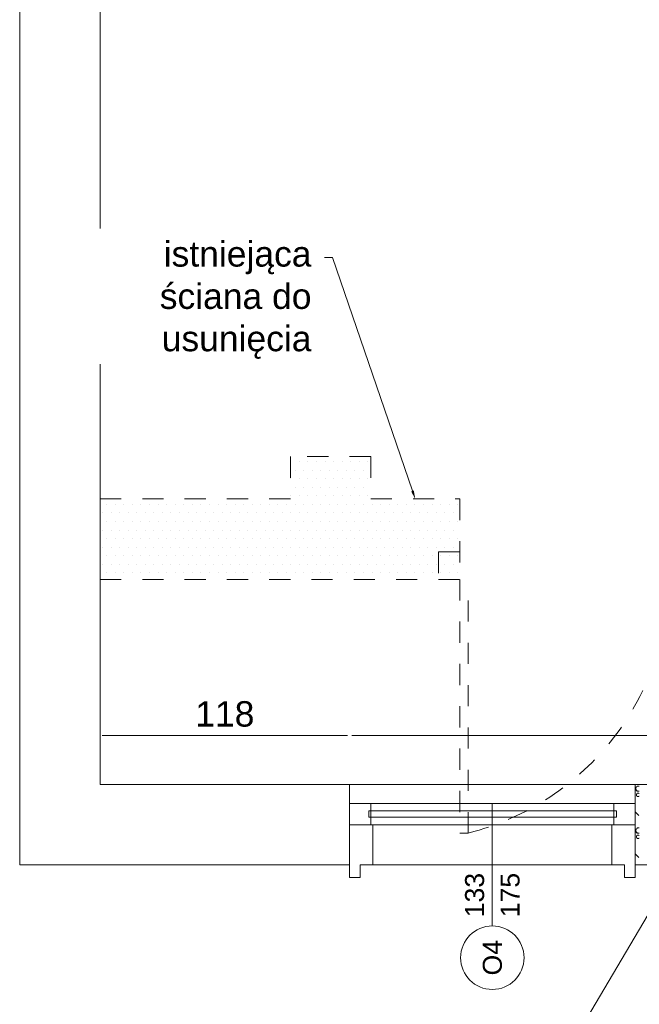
# Model space of a CAD drawing. Header units: millimetres. Extents: x -2274 to 12297, y -16157 to 26321.
# Tile 85 of 256: x -2181 to -1888, y -3863 to -3397. Entities that reach past the tile are written whole.
import ezdxf
from ezdxf.enums import TextEntityAlignment as Align

# ---------------------------------------------------------------- set-up
doc = ezdxf.new("R2010")
doc.units = ezdxf.units.MM
doc.linetypes.add('4002', pattern=[2, 1, -1])
for name, color, linetype in [('- niebieska cienka - izolacja', 120, 'Continuous'), ('- niebieska gruba', 161, 'Continuous'), ('_PROJEKTOWANE', 5, 'Continuous'), ('PROJEKTOWANE', 5, 'Continuous')]:
    doc.layers.add(name, color=color, linetype=linetype)
doc.layers.add('-ŚCIANY DZIAŁOWE', color=3, linetype='Continuous', lineweight=35)
doc.layers.add('-ŚCIANY NOŚNE', color=4, linetype='Continuous', lineweight=53)
doc.layers.add('DO USU', color=7, linetype='Continuous', true_color=0x969696)
doc.layers.add('ISTN. BUD', color=253, linetype='Continuous', true_color=0x828282)
doc.styles.add('ARIAL', font='arial.ttf', dxfattribs={"height": 0.5})
doc.styles.get("Standard").update_dxf_attribs({"font": 'arial.ttf'})

msp = doc.modelspace()

# ---------------------------------------------------------------- linework, layer by layer
at = {"layer": '- niebieska cienka - izolacja', "color": 253, "linetype": 'ByBlock', "lineweight": 13}
for p, q in [((-2033.01, -3509.91), (-2041.01, -3509.91)), ((-1995.25, -3620.22), (-2033.01, -3509.91)), ((-1872.04, -3800.44), (-1917.12, -3876.71))]:
    msp.add_line(p, q, dxfattribs=at)
at = {"layer": '- niebieska cienka - izolacja', "color": 253, "linetype": 'Continuous', "lineweight": 13}
for p, q in [((-1889.59, -3760.51), (-1889.59, -3760.31)), ((-1889.59, -3760.31), (-1889.39, -3760.31)), ((-1889.59, -3760.71), (-1889.59, -3760.51)), ((-1889.59, -3760.91), (-1889.59, -3760.71)), ((-1889.59, -3761.11), (-1889.59, -3760.91)), ((-1889.39, -3760.31), (-1889.39, -3760.11)), ((-1889.39, -3760.11), (-1889.19, -3760.11)), ((-1889.19, -3760.11), (-1889.19, -3759.91)), ((-1889.19, -3759.91), (-1888.99, -3759.91)), ((-1888.99, -3759.91), (-1888.99, -3759.71)), ((-1888.99, -3759.71), (-1888.79, -3759.71)), ((-1888.79, -3759.71), (-1888.59, -3759.71)), ((-1888.59, -3759.71), (-1888.39, -3759.71)), ((-1888.39, -3759.71), (-1888.19, -3759.71)), ((-1888.19, -3759.71), (-1887.99, -3759.71)), ((-1890, -3761.11), (-1889, -3762.11)), ((-1890, -3761.11), (-1889, -3762.11)), ((-1889.59, -3761.31), (-1889.59, -3761.11)), ((-1889.59, -3761.51), (-1889.59, -3761.31)), ((-1889.59, -3761.51), (-1889.39, -3761.51)), ((-1889.39, -3761.71), (-1889.39, -3761.51)), ((-1889.39, -3761.71), (-1889.19, -3761.71)), ((-1889.39, -3763.71), (-1889.39, -3763.51)), ((-1889.39, -3763.51), (-1889.19, -3763.51)), ((-1889.39, -3763.91), (-1889.39, -3763.71)), ((-1889.39, -3764.11), (-1889.39, -3763.91)), ((-1889.39, -3764.31), (-1889.39, -3764.11)), ((-1889.39, -3764.31), (-1889.19, -3764.31)), ((-1889.19, -3761.91), (-1889.19, -3761.71)), ((-1889.19, -3761.91), (-1888.99, -3761.91)), ((-1889.19, -3763.31), (-1888.99, -3763.31)), ((-1889.19, -3763.51), (-1889.19, -3763.31)), ((-1889.19, -3764.51), (-1889.19, -3764.31)), ((-1889.19, -3764.51), (-1888.99, -3764.51)), ((-1888.99, -3762.11), (-1888.99, -3761.91)), ((-1888.99, -3762.11), (-1888.79, -3762.11)), ((-1888.99, -3763.31), (-1888.99, -3763.11)), ((-1888.99, -3763.11), (-1888.79, -3763.11)), ((-1888.99, -3764.71), (-1888.99, -3764.51)), ((-1888.99, -3764.71), (-1888.79, -3764.71)), ((-1888.79, -3762.11), (-1888.59, -3762.11)), ((-1888.79, -3763.11), (-1888.59, -3763.11)), ((-1888.79, -3764.71), (-1888.59, -3764.71)), ((-1888.59, -3762.11), (-1888.39, -3762.11)), ((-1888.59, -3763.11), (-1888.39, -3763.11)), ((-1888.59, -3764.71), (-1888.39, -3764.71)), ((-1888.39, -3762.11), (-1888.19, -3762.11)), ((-1888.39, -3763.11), (-1888.19, -3763.11)), ((-1888.39, -3764.71), (-1888.19, -3764.71)), ((-1888.19, -3762.11), (-1887.99, -3762.11)), ((-1888.19, -3763.31), (-1888.19, -3763.11)), ((-1888.19, -3763.31), (-1887.99, -3763.31)), ((-1888.19, -3764.51), (-1887.99, -3764.51)), ((-1888.19, -3764.71), (-1888.19, -3764.51)), ((-1890, -3771.91), (-1888.2, -3773.71)), ((-1890, -3771.91), (-1888.2, -3773.71)), ((-1888.99, -3779.71), (-1888.99, -3779.51)), ((-1888.99, -3779.51), (-1888.79, -3779.51)), ((-1888.79, -3779.51), (-1888.59, -3779.51)), ((-1888.59, -3779.51), (-1888.39, -3779.51)), ((-1888.39, -3779.51), (-1888.19, -3779.51)), ((-1888.19, -3779.51), (-1887.99, -3779.51)), ((-1890, -3780.91), (-1889, -3781.91)), ((-1890, -3780.91), (-1889, -3781.91)), ((-1889.59, -3780.31), (-1889.59, -3780.11)), ((-1889.59, -3780.11), (-1889.39, -3780.11)), ((-1889.59, -3780.51), (-1889.59, -3780.31)), ((-1889.59, -3780.71), (-1889.59, -3780.51)), ((-1889.59, -3780.91), (-1889.59, -3780.71)), ((-1889.59, -3781.11), (-1889.59, -3780.91)), ((-1889.59, -3781.31), (-1889.59, -3781.11)), ((-1889.59, -3781.31), (-1889.39, -3781.31)), ((-1889.39, -3780.11), (-1889.39, -3779.91)), ((-1889.39, -3779.91), (-1889.19, -3779.91)), ((-1889.39, -3781.51), (-1889.39, -3781.31)), ((-1889.39, -3781.51), (-1889.19, -3781.51)), ((-1889.39, -3783.51), (-1889.39, -3783.31)), ((-1889.39, -3783.31), (-1889.19, -3783.31)), ((-1889.39, -3783.71), (-1889.39, -3783.51)), ((-1889.39, -3783.91), (-1889.39, -3783.71)), ((-1889.39, -3784.11), (-1889.39, -3783.91)), ((-1889.39, -3784.11), (-1889.19, -3784.11)), ((-1889.19, -3779.91), (-1889.19, -3779.71)), ((-1889.19, -3779.71), (-1888.99, -3779.71)), ((-1889.19, -3781.71), (-1889.19, -3781.51)), ((-1889.19, -3781.71), (-1888.99, -3781.71)), ((-1889.19, -3783.11), (-1888.99, -3783.11)), ((-1889.19, -3783.31), (-1889.19, -3783.11)), ((-1889.19, -3784.31), (-1889.19, -3784.11)), ((-1888.99, -3781.91), (-1888.99, -3781.71)), ((-1888.99, -3781.91), (-1888.79, -3781.91)), ((-1888.99, -3783.11), (-1888.99, -3782.91)), ((-1888.99, -3782.91), (-1888.79, -3782.91)), ((-1888.79, -3781.91), (-1888.59, -3781.91)), ((-1888.79, -3782.91), (-1888.59, -3782.91)), ((-1888.59, -3781.91), (-1888.39, -3781.91)), ((-1888.59, -3782.91), (-1888.39, -3782.91)), ((-1888.39, -3781.91), (-1888.19, -3781.91)), ((-1888.39, -3782.91), (-1888.19, -3782.91)), ((-1888.19, -3781.91), (-1887.99, -3781.91)), ((-1888.19, -3783.11), (-1888.19, -3782.91)), ((-1888.19, -3783.11), (-1887.99, -3783.11)), ((-1889.19, -3784.31), (-1888.99, -3784.31)), ((-1888.99, -3784.51), (-1888.99, -3784.31)), ((-1888.99, -3784.51), (-1888.79, -3784.51)), ((-1888.79, -3784.51), (-1888.59, -3784.51)), ((-1888.59, -3784.51), (-1888.39, -3784.51)), ((-1888.39, -3784.51), (-1888.19, -3784.51)), ((-1888.19, -3784.31), (-1887.99, -3784.31)), ((-1888.19, -3784.51), (-1888.19, -3784.31)), ((-1890, -3791.71), (-1888.2, -3793.51)), ((-1890, -3791.71), (-1888.2, -3793.51))]:
    msp.add_line(p, q, dxfattribs=at)
at = {"layer": '- niebieska cienka - izolacja', "color": 253, "lineweight": 13}
msp.add_solid([(-1994.62, -3620), (-1993.95, -3624), (-1995.88, -3620.43)], dxfattribs=at)
at = {"layer": '- niebieska gruba', "color": 253, "lineweight": 13}
for p, q in [((-1890, -3759), (-1850, -3759)), ((-1890, -3759), (-1890, -3797)), ((-1890, -3778), (-1890, -3775)), ((-1890, -3797), (-1850, -3797))]:
    msp.add_line(p, q, dxfattribs=at)
at = {"layer": '-ŚCIANY DZIAŁOWE', "color": 253, "lineweight": 13}
msp.add_line((-2014, -3778), (-2025, -3778), dxfattribs=at)
at = {"layer": '-ŚCIANY NOŚNE', "color": 253, "lineweight": 13}
for p, q in [((-2181, -3188), (-2181, -3797)), ((-2143, -3274), (-2143, -3624)), ((-2143, -3624), (-2143, -3662)), ((-2143, -3662), (-2143, -3759)), ((-2143, -3759), (-2143, -3662)), ((-2025, -3759), (-2143, -3759)), ((-2025, -3797), (-2025, -3759)), ((-2025, -3759), (-2025, -3797)), ((-2025, -3759), (-2025, -3797)), ((-2181, -3797), (-2143, -3797)), ((-2143, -3797), (-2025, -3797))]:
    msp.add_line(p, q, dxfattribs=at)
at = {"layer": '_PROJEKTOWANE', "color": 253, "lineweight": 13}
for p, q in [((-2142, -3735.82), (-2026, -3735.82)), ((-2024, -3735.82), (-1701, -3735.82))]:
    msp.add_line(p, q, dxfattribs=at)
at = {"layer": 'DO USU', "color": 253, "linetype": '4002', "lineweight": 13, "ltscale": 10}
for p, q in [((-2053, -3604), (-2053, -3624)), ((-2015, -3604), (-2053, -3604)), ((-2015, -3604), (-2015, -3624)), ((-2143, -3624), (-2053, -3624)), ((-2015, -3624), (-1972.9, -3624)), ((-1972.9, -3624), (-1972.9, -3662)), ((-1972.9, -3649), (-1982.9, -3649)), ((-1982.9, -3649), (-1982.9, -3662)), ((-1972.9, -3649), (-1982.9, -3649)), ((-1982.9, -3649), (-1982.9, -3662)), ((-2143, -3662), (-1972.9, -3662)), ((-1972.9, -3662), (-1972.9, -3782)), ((-1968.9, -3782), (-1968.9, -3662)), ((-1972.9, -3782), (-1968.9, -3782))]:
    msp.add_line(p, q, dxfattribs=at)
msp.add_arc((-1999.93, -3659.61), 126.2, 284.2335, 0.197, dxfattribs=at)
at = {"layer": 'ISTN. BUD', "color": 253, "linetype": 'Continuous', "lineweight": 13}
for p, q in [((-2052.8, -3606.31), (-2052.8, -3606.31)), ((-2048.75, -3606.31), (-2048.75, -3606.31)), ((-2044.71, -3606.31), (-2044.71, -3606.31)), ((-2040.66, -3606.31), (-2040.66, -3606.31)), ((-2036.61, -3606.31), (-2036.61, -3606.31)), ((-2032.56, -3606.31), (-2032.56, -3606.31)), ((-2028.51, -3606.31), (-2028.51, -3606.31)), ((-2024.47, -3606.31), (-2024.47, -3606.31)), ((-2020.42, -3606.31), (-2020.42, -3606.31)), ((-2016.37, -3606.31), (-2016.37, -3606.31)), ((-2050.78, -3610.36), (-2050.78, -3610.36)), ((-2046.73, -3610.36), (-2046.73, -3610.36)), ((-2042.68, -3610.36), (-2042.68, -3610.36)), ((-2038.63, -3610.36), (-2038.63, -3610.36)), ((-2034.59, -3610.36), (-2034.59, -3610.36)), ((-2030.54, -3610.36), (-2030.54, -3610.36)), ((-2026.49, -3610.36), (-2026.49, -3610.36)), ((-2022.44, -3610.36), (-2022.44, -3610.36)), ((-2018.39, -3610.36), (-2018.39, -3610.36)), ((-2052.8, -3614.41), (-2052.8, -3614.41)), ((-2048.75, -3614.41), (-2048.75, -3614.41)), ((-2044.71, -3614.41), (-2044.71, -3614.41)), ((-2040.66, -3614.41), (-2040.66, -3614.41)), ((-2036.61, -3614.41), (-2036.61, -3614.41)), ((-2032.56, -3614.41), (-2032.56, -3614.41)), ((-2028.51, -3614.41), (-2028.51, -3614.41)), ((-2024.47, -3614.41), (-2024.47, -3614.41)), ((-2020.42, -3614.41), (-2020.42, -3614.41)), ((-2016.37, -3614.41), (-2016.37, -3614.41)), ((-2050.78, -3618.46), (-2050.78, -3618.46)), ((-2046.73, -3618.46), (-2046.73, -3618.46)), ((-2042.68, -3618.46), (-2042.68, -3618.46)), ((-2038.63, -3618.46), (-2038.63, -3618.46)), ((-2034.59, -3618.46), (-2034.59, -3618.46)), ((-2030.54, -3618.46), (-2030.54, -3618.46)), ((-2026.49, -3618.46), (-2026.49, -3618.46)), ((-2022.44, -3618.46), (-2022.44, -3618.46)), ((-2018.39, -3618.46), (-2018.39, -3618.46)), ((-2052.8, -3622.51), (-2052.8, -3622.51)), ((-2048.75, -3622.51), (-2048.75, -3622.51)), ((-2044.71, -3622.51), (-2044.71, -3622.51)), ((-2040.66, -3622.51), (-2040.66, -3622.51)), ((-2036.61, -3622.51), (-2036.61, -3622.51)), ((-2032.56, -3622.51), (-2032.56, -3622.51)), ((-2028.51, -3622.51), (-2028.51, -3622.51)), ((-2024.47, -3622.51), (-2024.47, -3622.51)), ((-2020.42, -3622.51), (-2020.42, -3622.51)), ((-2016.37, -3622.51), (-2016.37, -3622.51)), ((-2141.86, -3630.6), (-2141.86, -3630.6)), ((-2139.84, -3626.56), (-2139.84, -3626.56)), ((-2137.81, -3630.6), (-2137.81, -3630.6)), ((-2135.79, -3626.56), (-2135.79, -3626.56)), ((-2133.76, -3630.6), (-2133.76, -3630.6)), ((-2131.74, -3626.56), (-2131.74, -3626.56)), ((-2129.72, -3630.6), (-2129.72, -3630.6)), ((-2127.69, -3626.56), (-2127.69, -3626.56)), ((-2125.67, -3630.6), (-2125.67, -3630.6)), ((-2123.64, -3626.56), (-2123.64, -3626.56)), ((-2121.62, -3630.6), (-2121.62, -3630.6)), ((-2119.6, -3626.56), (-2119.6, -3626.56)), ((-2117.57, -3630.6), (-2117.57, -3630.6)), ((-2115.55, -3626.56), (-2115.55, -3626.56)), ((-2113.52, -3630.6), (-2113.52, -3630.6)), ((-2111.5, -3626.56), (-2111.5, -3626.56)), ((-2109.48, -3630.6), (-2109.48, -3630.6)), ((-2107.45, -3626.56), (-2107.45, -3626.56)), ((-2105.43, -3630.6), (-2105.43, -3630.6)), ((-2103.4, -3626.56), (-2103.4, -3626.56)), ((-2101.38, -3630.6), (-2101.38, -3630.6)), ((-2099.36, -3626.56), (-2099.36, -3626.56)), ((-2097.33, -3630.6), (-2097.33, -3630.6)), ((-2095.31, -3626.56), (-2095.31, -3626.56)), ((-2093.28, -3630.6), (-2093.28, -3630.6)), ((-2091.26, -3626.56), (-2091.26, -3626.56)), ((-2089.24, -3630.6), (-2089.24, -3630.6)), ((-2087.21, -3626.56), (-2087.21, -3626.56)), ((-2085.19, -3630.6), (-2085.19, -3630.6)), ((-2083.16, -3626.56), (-2083.16, -3626.56)), ((-2081.14, -3630.6), (-2081.14, -3630.6)), ((-2079.11, -3626.56), (-2079.11, -3626.56)), ((-2077.09, -3630.6), (-2077.09, -3630.6)), ((-2075.07, -3626.56), (-2075.07, -3626.56)), ((-2073.04, -3630.6), (-2073.04, -3630.6)), ((-2071.02, -3626.56), (-2071.02, -3626.56)), ((-2068.99, -3630.6), (-2068.99, -3630.6)), ((-2066.97, -3626.56), (-2066.97, -3626.56)), ((-2064.95, -3630.6), (-2064.95, -3630.6)), ((-2062.92, -3626.56), (-2062.92, -3626.56)), ((-2060.9, -3630.6), (-2060.9, -3630.6)), ((-2058.87, -3626.56), (-2058.87, -3626.56)), ((-2056.85, -3630.6), (-2056.85, -3630.6)), ((-2054.83, -3626.56), (-2054.83, -3626.56)), ((-2052.8, -3630.6), (-2052.8, -3630.6)), ((-2050.78, -3626.56), (-2050.78, -3626.56)), ((-2048.75, -3630.6), (-2048.75, -3630.6)), ((-2046.73, -3626.56), (-2046.73, -3626.56)), ((-2044.71, -3630.6), (-2044.71, -3630.6)), ((-2042.68, -3626.56), (-2042.68, -3626.56)), ((-2040.66, -3630.6), (-2040.66, -3630.6)), ((-2038.63, -3626.56), (-2038.63, -3626.56)), ((-2036.61, -3630.6), (-2036.61, -3630.6)), ((-2034.59, -3626.56), (-2034.59, -3626.56)), ((-2032.56, -3630.6), (-2032.56, -3630.6)), ((-2030.54, -3626.56), (-2030.54, -3626.56)), ((-2028.51, -3630.6), (-2028.51, -3630.6)), ((-2026.49, -3626.56), (-2026.49, -3626.56)), ((-2024.47, -3630.6), (-2024.47, -3630.6)), ((-2022.44, -3626.56), (-2022.44, -3626.56)), ((-2020.42, -3630.6), (-2020.42, -3630.6)), ((-2018.39, -3626.56), (-2018.39, -3626.56)), ((-2016.37, -3630.6), (-2016.37, -3630.6)), ((-2014.34, -3626.56), (-2014.34, -3626.56)), ((-2012.32, -3630.6), (-2012.32, -3630.6)), ((-2010.3, -3626.56), (-2010.3, -3626.56)), ((-2008.27, -3630.6), (-2008.27, -3630.6)), ((-2006.25, -3626.56), (-2006.25, -3626.56)), ((-2004.22, -3630.6), (-2004.22, -3630.6)), ((-2002.2, -3626.56), (-2002.2, -3626.56)), ((-2000.18, -3630.6), (-2000.18, -3630.6)), ((-1998.15, -3626.56), (-1998.15, -3626.56)), ((-1996.13, -3630.6), (-1996.13, -3630.6)), ((-1994.1, -3626.56), (-1994.1, -3626.56)), ((-1992.08, -3630.6), (-1992.08, -3630.6)), ((-1990.06, -3626.56), (-1990.06, -3626.56)), ((-1988.03, -3630.6), (-1988.03, -3630.6)), ((-1986.01, -3626.56), (-1986.01, -3626.56)), ((-1983.98, -3630.6), (-1983.98, -3630.6)), ((-1981.96, -3626.56), (-1981.96, -3626.56)), ((-1979.94, -3630.6), (-1979.94, -3630.6)), ((-1977.91, -3626.56), (-1977.91, -3626.56)), ((-1975.89, -3630.6), (-1975.89, -3630.6)), ((-1973.86, -3626.56), (-1973.86, -3626.56)), ((-2139.84, -3634.65), (-2139.84, -3634.65)), ((-2135.79, -3634.65), (-2135.79, -3634.65)), ((-2131.74, -3634.65), (-2131.74, -3634.65)), ((-2127.69, -3634.65), (-2127.69, -3634.65)), ((-2123.64, -3634.65), (-2123.64, -3634.65)), ((-2119.6, -3634.65), (-2119.6, -3634.65)), ((-2115.55, -3634.65), (-2115.55, -3634.65)), ((-2111.5, -3634.65), (-2111.5, -3634.65)), ((-2107.45, -3634.65), (-2107.45, -3634.65)), ((-2103.4, -3634.65), (-2103.4, -3634.65)), ((-2099.36, -3634.65), (-2099.36, -3634.65)), ((-2095.31, -3634.65), (-2095.31, -3634.65)), ((-2091.26, -3634.65), (-2091.26, -3634.65)), ((-2087.21, -3634.65), (-2087.21, -3634.65)), ((-2083.16, -3634.65), (-2083.16, -3634.65)), ((-2079.11, -3634.65), (-2079.11, -3634.65)), ((-2075.07, -3634.65), (-2075.07, -3634.65)), ((-2071.02, -3634.65), (-2071.02, -3634.65)), ((-2066.97, -3634.65), (-2066.97, -3634.65)), ((-2062.92, -3634.65), (-2062.92, -3634.65)), ((-2058.87, -3634.65), (-2058.87, -3634.65)), ((-2054.83, -3634.65), (-2054.83, -3634.65)), ((-2050.78, -3634.65), (-2050.78, -3634.65)), ((-2046.73, -3634.65), (-2046.73, -3634.65)), ((-2042.68, -3634.65), (-2042.68, -3634.65)), ((-2038.63, -3634.65), (-2038.63, -3634.65)), ((-2034.59, -3634.65), (-2034.59, -3634.65)), ((-2030.54, -3634.65), (-2030.54, -3634.65)), ((-2026.49, -3634.65), (-2026.49, -3634.65)), ((-2022.44, -3634.65), (-2022.44, -3634.65)), ((-2018.39, -3634.65), (-2018.39, -3634.65)), ((-2014.34, -3634.65), (-2014.34, -3634.65)), ((-2010.3, -3634.65), (-2010.3, -3634.65)), ((-2006.25, -3634.65), (-2006.25, -3634.65)), ((-2002.2, -3634.65), (-2002.2, -3634.65)), ((-1998.15, -3634.65), (-1998.15, -3634.65)), ((-1994.1, -3634.65), (-1994.1, -3634.65)), ((-1990.06, -3634.65), (-1990.06, -3634.65)), ((-1986.01, -3634.65), (-1986.01, -3634.65)), ((-1981.96, -3634.65), (-1981.96, -3634.65)), ((-1977.91, -3634.65), (-1977.91, -3634.65)), ((-1973.86, -3634.65), (-1973.86, -3634.65)), ((-2141.86, -3638.7), (-2141.86, -3638.7)), ((-2137.81, -3638.7), (-2137.81, -3638.7)), ((-2133.76, -3638.7), (-2133.76, -3638.7)), ((-2129.72, -3638.7), (-2129.72, -3638.7)), ((-2125.67, -3638.7), (-2125.67, -3638.7)), ((-2121.62, -3638.7), (-2121.62, -3638.7)), ((-2117.57, -3638.7), (-2117.57, -3638.7)), ((-2113.52, -3638.7), (-2113.52, -3638.7)), ((-2109.48, -3638.7), (-2109.48, -3638.7)), ((-2105.43, -3638.7), (-2105.43, -3638.7)), ((-2101.38, -3638.7), (-2101.38, -3638.7)), ((-2097.33, -3638.7), (-2097.33, -3638.7)), ((-2093.28, -3638.7), (-2093.28, -3638.7)), ((-2089.24, -3638.7), (-2089.24, -3638.7)), ((-2085.19, -3638.7), (-2085.19, -3638.7)), ((-2081.14, -3638.7), (-2081.14, -3638.7)), ((-2077.09, -3638.7), (-2077.09, -3638.7)), ((-2073.04, -3638.7), (-2073.04, -3638.7)), ((-2068.99, -3638.7), (-2068.99, -3638.7)), ((-2064.95, -3638.7), (-2064.95, -3638.7)), ((-2060.9, -3638.7), (-2060.9, -3638.7)), ((-2056.85, -3638.7), (-2056.85, -3638.7)), ((-2052.8, -3638.7), (-2052.8, -3638.7)), ((-2048.75, -3638.7), (-2048.75, -3638.7)), ((-2044.71, -3638.7), (-2044.71, -3638.7)), ((-2040.66, -3638.7), (-2040.66, -3638.7)), ((-2036.61, -3638.7), (-2036.61, -3638.7)), ((-2032.56, -3638.7), (-2032.56, -3638.7)), ((-2028.51, -3638.7), (-2028.51, -3638.7)), ((-2024.47, -3638.7), (-2024.47, -3638.7)), ((-2020.42, -3638.7), (-2020.42, -3638.7)), ((-2016.37, -3638.7), (-2016.37, -3638.7)), ((-2012.32, -3638.7), (-2012.32, -3638.7)), ((-2008.27, -3638.7), (-2008.27, -3638.7)), ((-2004.22, -3638.7), (-2004.22, -3638.7)), ((-2000.18, -3638.7), (-2000.18, -3638.7)), ((-1996.13, -3638.7), (-1996.13, -3638.7)), ((-1992.08, -3638.7), (-1992.08, -3638.7)), ((-1988.03, -3638.7), (-1988.03, -3638.7)), ((-1983.98, -3638.7), (-1983.98, -3638.7)), ((-1979.94, -3638.7), (-1979.94, -3638.7)), ((-1975.89, -3638.7), (-1975.89, -3638.7)), ((-2139.84, -3642.75), (-2139.84, -3642.75)), ((-2135.79, -3642.75), (-2135.79, -3642.75)), ((-2131.74, -3642.75), (-2131.74, -3642.75)), ((-2127.69, -3642.75), (-2127.69, -3642.75)), ((-2123.64, -3642.75), (-2123.64, -3642.75)), ((-2119.6, -3642.75), (-2119.6, -3642.75)), ((-2115.55, -3642.75), (-2115.55, -3642.75)), ((-2111.5, -3642.75), (-2111.5, -3642.75)), ((-2107.45, -3642.75), (-2107.45, -3642.75)), ((-2103.4, -3642.75), (-2103.4, -3642.75)), ((-2099.36, -3642.75), (-2099.36, -3642.75)), ((-2095.31, -3642.75), (-2095.31, -3642.75)), ((-2091.26, -3642.75), (-2091.26, -3642.75)), ((-2087.21, -3642.75), (-2087.21, -3642.75)), ((-2083.16, -3642.75), (-2083.16, -3642.75)), ((-2079.11, -3642.75), (-2079.11, -3642.75)), ((-2075.07, -3642.75), (-2075.07, -3642.75)), ((-2071.02, -3642.75), (-2071.02, -3642.75)), ((-2066.97, -3642.75), (-2066.97, -3642.75)), ((-2062.92, -3642.75), (-2062.92, -3642.75)), ((-2058.87, -3642.75), (-2058.87, -3642.75)), ((-2054.83, -3642.75), (-2054.83, -3642.75)), ((-2050.78, -3642.75), (-2050.78, -3642.75)), ((-2046.73, -3642.75), (-2046.73, -3642.75)), ((-2042.68, -3642.75), (-2042.68, -3642.75)), ((-2038.63, -3642.75), (-2038.63, -3642.75)), ((-2034.59, -3642.75), (-2034.59, -3642.75)), ((-2030.54, -3642.75), (-2030.54, -3642.75)), ((-2026.49, -3642.75), (-2026.49, -3642.75)), ((-2022.44, -3642.75), (-2022.44, -3642.75)), ((-2018.39, -3642.75), (-2018.39, -3642.75)), ((-2014.34, -3642.75), (-2014.34, -3642.75)), ((-2010.3, -3642.75), (-2010.3, -3642.75)), ((-2006.25, -3642.75), (-2006.25, -3642.75)), ((-2002.2, -3642.75), (-2002.2, -3642.75)), ((-1998.15, -3642.75), (-1998.15, -3642.75)), ((-1994.1, -3642.75), (-1994.1, -3642.75)), ((-1990.06, -3642.75), (-1990.06, -3642.75)), ((-1986.01, -3642.75), (-1986.01, -3642.75)), ((-1981.96, -3642.75), (-1981.96, -3642.75)), ((-1977.91, -3642.75), (-1977.91, -3642.75)), ((-1973.86, -3642.75), (-1973.86, -3642.75)), ((-2141.86, -3646.8), (-2141.86, -3646.8)), ((-2137.81, -3646.8), (-2137.81, -3646.8)), ((-2133.76, -3646.8), (-2133.76, -3646.8)), ((-2129.72, -3646.8), (-2129.72, -3646.8)), ((-2125.67, -3646.8), (-2125.67, -3646.8)), ((-2121.62, -3646.8), (-2121.62, -3646.8)), ((-2117.57, -3646.8), (-2117.57, -3646.8)), ((-2113.52, -3646.8), (-2113.52, -3646.8)), ((-2109.48, -3646.8), (-2109.48, -3646.8)), ((-2105.43, -3646.8), (-2105.43, -3646.8)), ((-2101.38, -3646.8), (-2101.38, -3646.8)), ((-2097.33, -3646.8), (-2097.33, -3646.8)), ((-2093.28, -3646.8), (-2093.28, -3646.8)), ((-2089.24, -3646.8), (-2089.24, -3646.8)), ((-2085.19, -3646.8), (-2085.19, -3646.8)), ((-2081.14, -3646.8), (-2081.14, -3646.8)), ((-2077.09, -3646.8), (-2077.09, -3646.8)), ((-2073.04, -3646.8), (-2073.04, -3646.8)), ((-2068.99, -3646.8), (-2068.99, -3646.8)), ((-2064.95, -3646.8), (-2064.95, -3646.8)), ((-2060.9, -3646.8), (-2060.9, -3646.8)), ((-2056.85, -3646.8), (-2056.85, -3646.8)), ((-2052.8, -3646.8), (-2052.8, -3646.8)), ((-2048.75, -3646.8), (-2048.75, -3646.8)), ((-2044.71, -3646.8), (-2044.71, -3646.8)), ((-2040.66, -3646.8), (-2040.66, -3646.8)), ((-2036.61, -3646.8), (-2036.61, -3646.8)), ((-2032.56, -3646.8), (-2032.56, -3646.8)), ((-2028.51, -3646.8), (-2028.51, -3646.8)), ((-2024.47, -3646.8), (-2024.47, -3646.8)), ((-2020.42, -3646.8), (-2020.42, -3646.8)), ((-2016.37, -3646.8), (-2016.37, -3646.8)), ((-2012.32, -3646.8), (-2012.32, -3646.8)), ((-2008.27, -3646.8), (-2008.27, -3646.8)), ((-2004.22, -3646.8), (-2004.22, -3646.8)), ((-2000.18, -3646.8), (-2000.18, -3646.8)), ((-1996.13, -3646.8), (-1996.13, -3646.8)), ((-1992.08, -3646.8), (-1992.08, -3646.8)), ((-1988.03, -3646.8), (-1988.03, -3646.8)), ((-1983.98, -3646.8), (-1983.98, -3646.8)), ((-1979.94, -3646.8), (-1979.94, -3646.8)), ((-1975.89, -3646.8), (-1975.89, -3646.8)), ((-2139.84, -3650.84), (-2139.84, -3650.84)), ((-2135.79, -3650.84), (-2135.79, -3650.84)), ((-2131.74, -3650.84), (-2131.74, -3650.84)), ((-2127.69, -3650.84), (-2127.69, -3650.84)), ((-2123.64, -3650.84), (-2123.64, -3650.84)), ((-2119.6, -3650.84), (-2119.6, -3650.84)), ((-2115.55, -3650.84), (-2115.55, -3650.84)), ((-2111.5, -3650.84), (-2111.5, -3650.84)), ((-2107.45, -3650.84), (-2107.45, -3650.84)), ((-2103.4, -3650.84), (-2103.4, -3650.84)), ((-2099.36, -3650.84), (-2099.36, -3650.84)), ((-2095.31, -3650.84), (-2095.31, -3650.84)), ((-2091.26, -3650.84), (-2091.26, -3650.84)), ((-2087.21, -3650.84), (-2087.21, -3650.84)), ((-2083.16, -3650.84), (-2083.16, -3650.84)), ((-2079.11, -3650.84), (-2079.11, -3650.84)), ((-2075.07, -3650.84), (-2075.07, -3650.84)), ((-2071.02, -3650.84), (-2071.02, -3650.84)), ((-2066.97, -3650.84), (-2066.97, -3650.84)), ((-2062.92, -3650.84), (-2062.92, -3650.84)), ((-2058.87, -3650.84), (-2058.87, -3650.84)), ((-2054.83, -3650.84), (-2054.83, -3650.84)), ((-2050.78, -3650.84), (-2050.78, -3650.84)), ((-2046.73, -3650.84), (-2046.73, -3650.84)), ((-2042.68, -3650.84), (-2042.68, -3650.84)), ((-2038.63, -3650.84), (-2038.63, -3650.84)), ((-2034.59, -3650.84), (-2034.59, -3650.84)), ((-2030.54, -3650.84), (-2030.54, -3650.84)), ((-2026.49, -3650.84), (-2026.49, -3650.84)), ((-2022.44, -3650.84), (-2022.44, -3650.84)), ((-2018.39, -3650.84), (-2018.39, -3650.84)), ((-2014.34, -3650.84), (-2014.34, -3650.84)), ((-2010.3, -3650.84), (-2010.3, -3650.84)), ((-2006.25, -3650.84), (-2006.25, -3650.84)), ((-2002.2, -3650.84), (-2002.2, -3650.84)), ((-1998.15, -3650.84), (-1998.15, -3650.84)), ((-1994.1, -3650.84), (-1994.1, -3650.84)), ((-1990.06, -3650.84), (-1990.06, -3650.84)), ((-1986.01, -3650.84), (-1986.01, -3650.84)), ((-1981.96, -3650.84), (-1981.96, -3650.84)), ((-1977.91, -3650.84), (-1977.91, -3650.84)), ((-1973.86, -3650.84), (-1973.86, -3650.84)), ((-2141.86, -3654.89), (-2141.86, -3654.89)), ((-2137.81, -3654.89), (-2137.81, -3654.89)), ((-2133.76, -3654.89), (-2133.76, -3654.89)), ((-2129.72, -3654.89), (-2129.72, -3654.89)), ((-2125.67, -3654.89), (-2125.67, -3654.89)), ((-2121.62, -3654.89), (-2121.62, -3654.89)), ((-2117.57, -3654.89), (-2117.57, -3654.89)), ((-2113.52, -3654.89), (-2113.52, -3654.89)), ((-2109.48, -3654.89), (-2109.48, -3654.89)), ((-2105.43, -3654.89), (-2105.43, -3654.89)), ((-2101.38, -3654.89), (-2101.38, -3654.89)), ((-2097.33, -3654.89), (-2097.33, -3654.89)), ((-2093.28, -3654.89), (-2093.28, -3654.89)), ((-2089.24, -3654.89), (-2089.24, -3654.89)), ((-2085.19, -3654.89), (-2085.19, -3654.89)), ((-2081.14, -3654.89), (-2081.14, -3654.89)), ((-2077.09, -3654.89), (-2077.09, -3654.89)), ((-2073.04, -3654.89), (-2073.04, -3654.89)), ((-2068.99, -3654.89), (-2068.99, -3654.89)), ((-2064.95, -3654.89), (-2064.95, -3654.89)), ((-2060.9, -3654.89), (-2060.9, -3654.89)), ((-2056.85, -3654.89), (-2056.85, -3654.89)), ((-2052.8, -3654.89), (-2052.8, -3654.89)), ((-2048.75, -3654.89), (-2048.75, -3654.89)), ((-2044.71, -3654.89), (-2044.71, -3654.89)), ((-2040.66, -3654.89), (-2040.66, -3654.89)), ((-2036.61, -3654.89), (-2036.61, -3654.89)), ((-2032.56, -3654.89), (-2032.56, -3654.89)), ((-2028.51, -3654.89), (-2028.51, -3654.89)), ((-2024.47, -3654.89), (-2024.47, -3654.89)), ((-2020.42, -3654.89), (-2020.42, -3654.89)), ((-2016.37, -3654.89), (-2016.37, -3654.89)), ((-2012.32, -3654.89), (-2012.32, -3654.89)), ((-2008.27, -3654.89), (-2008.27, -3654.89)), ((-2004.22, -3654.89), (-2004.22, -3654.89)), ((-2000.18, -3654.89), (-2000.18, -3654.89)), ((-1996.13, -3654.89), (-1996.13, -3654.89)), ((-1992.08, -3654.89), (-1992.08, -3654.89)), ((-1988.03, -3654.89), (-1988.03, -3654.89)), ((-1983.98, -3654.89), (-1983.98, -3654.89)), ((-1979.94, -3654.89), (-1979.94, -3654.89)), ((-1975.89, -3654.89), (-1975.89, -3654.89)), ((-2139.84, -3658.94), (-2139.84, -3658.94)), ((-2135.79, -3658.94), (-2135.79, -3658.94)), ((-2131.74, -3658.94), (-2131.74, -3658.94)), ((-2127.69, -3658.94), (-2127.69, -3658.94)), ((-2123.64, -3658.94), (-2123.64, -3658.94)), ((-2119.6, -3658.94), (-2119.6, -3658.94)), ((-2115.55, -3658.94), (-2115.55, -3658.94)), ((-2111.5, -3658.94), (-2111.5, -3658.94)), ((-2107.45, -3658.94), (-2107.45, -3658.94)), ((-2103.4, -3658.94), (-2103.4, -3658.94)), ((-2099.36, -3658.94), (-2099.36, -3658.94)), ((-2095.31, -3658.94), (-2095.31, -3658.94)), ((-2091.26, -3658.94), (-2091.26, -3658.94)), ((-2087.21, -3658.94), (-2087.21, -3658.94)), ((-2083.16, -3658.94), (-2083.16, -3658.94)), ((-2079.11, -3658.94), (-2079.11, -3658.94)), ((-2075.07, -3658.94), (-2075.07, -3658.94)), ((-2071.02, -3658.94), (-2071.02, -3658.94)), ((-2066.97, -3658.94), (-2066.97, -3658.94)), ((-2062.92, -3658.94), (-2062.92, -3658.94)), ((-2058.87, -3658.94), (-2058.87, -3658.94)), ((-2054.83, -3658.94), (-2054.83, -3658.94)), ((-2050.78, -3658.94), (-2050.78, -3658.94)), ((-2046.73, -3658.94), (-2046.73, -3658.94)), ((-2042.68, -3658.94), (-2042.68, -3658.94)), ((-2038.63, -3658.94), (-2038.63, -3658.94)), ((-2034.59, -3658.94), (-2034.59, -3658.94)), ((-2030.54, -3658.94), (-2030.54, -3658.94)), ((-2026.49, -3658.94), (-2026.49, -3658.94)), ((-2022.44, -3658.94), (-2022.44, -3658.94)), ((-2018.39, -3658.94), (-2018.39, -3658.94)), ((-2014.34, -3658.94), (-2014.34, -3658.94)), ((-2010.3, -3658.94), (-2010.3, -3658.94)), ((-2006.25, -3658.94), (-2006.25, -3658.94)), ((-2002.2, -3658.94), (-2002.2, -3658.94)), ((-1998.15, -3658.94), (-1998.15, -3658.94)), ((-1994.1, -3658.94), (-1994.1, -3658.94)), ((-1990.06, -3658.94), (-1990.06, -3658.94)), ((-1986.01, -3658.94), (-1986.01, -3658.94)), ((-1981.96, -3658.94), (-1981.96, -3658.94)), ((-1977.91, -3658.94), (-1977.91, -3658.94)), ((-1973.86, -3658.94), (-1973.86, -3658.94))]:
    msp.add_line(p, q, dxfattribs=at)
at = {"layer": 'PROJEKTOWANE', "color": 253, "lineweight": 13}
for p, q in [((-2025, -3759), (-1890, -3759)), ((-1890, -3768), (-2025, -3768)), ((-2025, -3768), (-2025, -3778)), ((-2015, -3768), (-2025, -3768)), ((-2025, -3768), (-2025, -3778)), ((-2015, -3778), (-2015, -3768)), ((-1957.5, -3768), (-1957.5, -3825.86)), ((-1890, -3768), (-1900, -3768)), ((-1900, -3768), (-1900, -3778)), ((-1890, -3778), (-1890, -3768)), ((-1890, -3778), (-1890, -3768)), ((-2015.84, -3771.5), (-2015.84, -3774.5)), ((-1898.84, -3771.5), (-2015.84, -3771.5)), ((-2015.84, -3774.5), (-1898.84, -3774.5)), ((-1898.84, -3774.5), (-1898.84, -3771.5)), ((-2025, -3778), (-1890, -3778)), ((-2025, -3778), (-1890, -3778)), ((-2025, -3778), (-2015, -3778)), ((-2014, -3797), (-2014, -3778)), ((-1901, -3797), (-1901, -3778)), ((-1901, -3778), (-1890, -3778)), ((-1900, -3778), (-1890, -3778)), ((-2025, -3797), (-2025, -3803)), ((-2020, -3803), (-2020, -3797)), ((-2020, -3797), (-2014, -3797)), ((-2014, -3797), (-1901, -3797)), ((-1895, -3797), (-1901, -3797)), ((-1895, -3803), (-1895, -3797)), ((-1890, -3797), (-1890, -3803)), ((-2025, -3803), (-2020, -3803)), ((-1890, -3803), (-1895, -3803))]:
    msp.add_line(p, q, dxfattribs=at)
msp.add_circle((-1957.5, -3840.86), 15, dxfattribs=at)

# ---------------------------------------------------------------- texts
at = {"layer": '- niebieska cienka - izolacja', "color": 253, "lineweight": 13, "insert": (-2043.01, -3502.15), "char_height": 12, "width": 120.0282, "attachment_point": 3, "bg_fill": 2}
msp.add_mtext('istniejąca ściana do usunięcia ', dxfattribs=at)
at = {"layer": '_PROJEKTOWANE', "color": 253, "lineweight": 13, "insert": (-2084, -3725.69), "char_height": 12, "attachment_point": 5}
msp.add_mtext('\\A1;118', dxfattribs=at)
at = {"layer": 'PROJEKTOWANE', "color": 253, "lineweight": 13, "style": 'ARIAL'}
for s, p in [('133', (-1965.9, -3811.26)), ('175', (-1949.12, -3811.26)), ('O4', (-1957.5, -3840.86))]:
    msp.add_text(s, height=9, rotation=90, dxfattribs=at).set_placement(p, align=Align.MIDDLE_CENTER)

doc.saveas('drawing.dxf')
